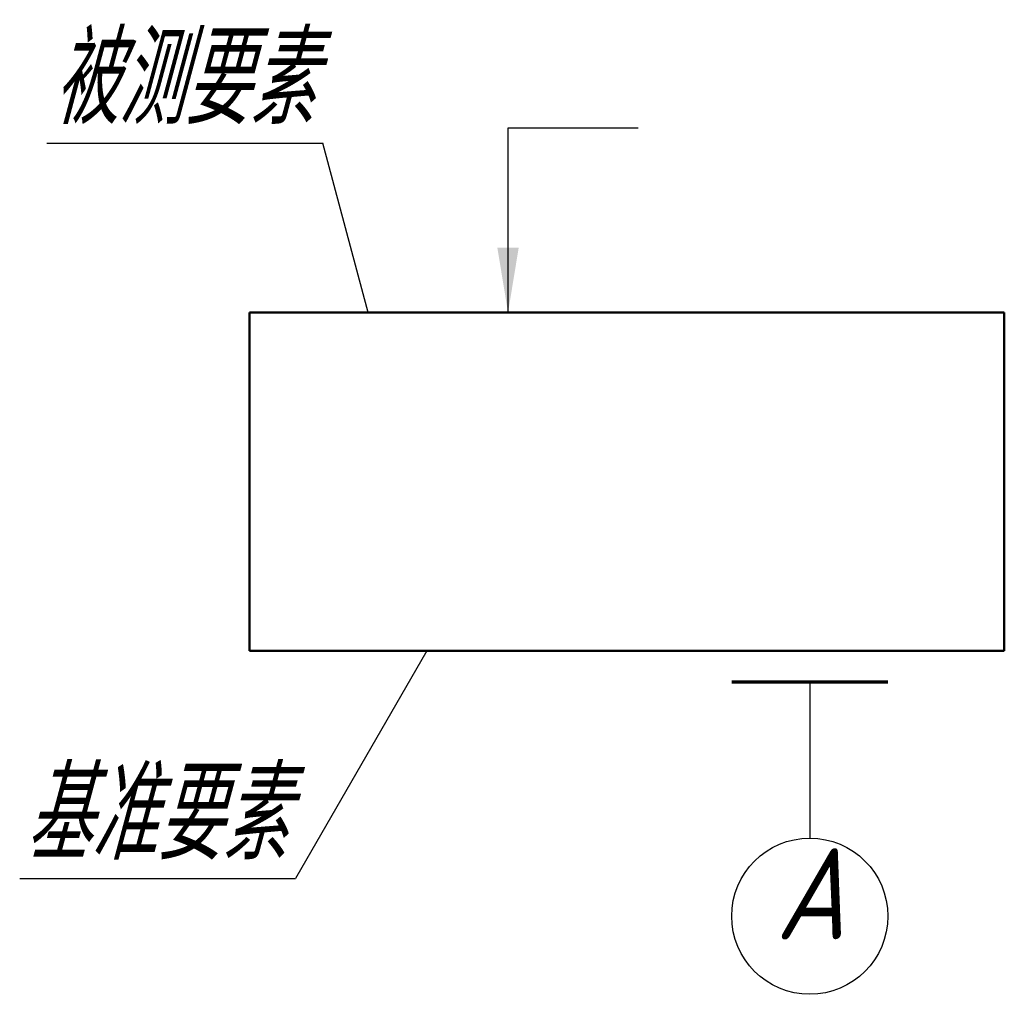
# Model space of a CAD drawing. Header units: millimetres. Extents: x 169.1 to 206.9, y 177.9 to 215.3.
import ezdxf

# ---------------------------------------------------------------- set-up
doc = ezdxf.new("R2010")
doc.units = ezdxf.units.MM
doc.header["$LTSCALE"] = 0.5
doc.layers.add('尺寸层', color=221, linetype='Continuous')
doc.layers.add('符号层', color=7, linetype='Continuous')
doc.layers.add('粗实线层', color=1, linetype='Continuous', lineweight=50)
doc.styles.add('工程字体（斜）', font='gbeitc.shx', dxfattribs={"bigfont": 'gbcbig.shx'})
doc.styles.add('工程斜体', font='gbeitc.shx', dxfattribs={"bigfont": 'gbcbig.shx'})
doc.dimstyles.new('gb35', dxfattribs={"dimtxt": 3.5, "dimasz": 2.5, "dimexe": 2.5, "dimexo": 0, "dimgap": 1, "dimtad": 1, "dimdsep": 46, "dimtxsty": '工程字体（斜）', "dimcen": 0, "dimadec": 0, "dimazin": 0, "dimtfac": 1, "dimtmove": 0, "dimatfit": 3, "dimfxl": 0, "dimarcsym": 0})

# ---------------------------------------------------------------- blocks, each defined once
blk = doc.blocks.new('基准代号')
at = {"layer": '符号层', "lineweight": 70}
blk.add_line((-3, 0), (3, 0), dxfattribs=at)
at = {"layer": '符号层', "lineweight": 25}
for p, q in [((-3, 0), (0, 0)), ((0, 0), (0, -6))]:
    blk.add_line(p, q, dxfattribs=at)
blk.add_circle((0, -9), 3, dxfattribs=at)
at = {"layer": '符号层', "lineweight": 25, "style": '工程字体（斜）'}
blk.add_attdef('A', (-1.323, -9.885), '', height=3.5, dxfattribs=at)
blk = doc.blocks.new('sd')
at = {"layer": '尺寸层', "color": 7, "ltscale": 0.5}
for p, q in [((-61.648, 38.086), (-51.048, 38.086)), ((-49.302, 31.57), (-51.048, 38.086)), ((-47.047, 18.57), (-52.092, 9.832)), ((-62.692, 9.832), (-52.092, 9.832))]:
    blk.add_line(p, q, dxfattribs=at)
at = {"layer": '粗实线层', "color": 7, "ltscale": 0.5}
for p, q in [((-24.855, 31.57), (-53.855, 31.57)), ((-53.855, 31.57), (-53.855, 18.57)), ((-24.855, 18.57), (-24.855, 31.57)), ((-53.855, 18.57), (-24.855, 18.57))]:
    blk.add_line(p, q, dxfattribs=at)
at = {"layer": '尺寸层', "color": 7, "ltscale": 0.5}
blk.add_blockref('基准代号', (-32.331, 17.38), dxfattribs=at).add_auto_attribs({'A': 'A'})
at = {"layer": '尺寸层', "color": 7, "ltscale": 0.5, "char_height": 3.5, "width": 10.33907, "attachment_point": 1, "style": '工程斜体'}
for s, insert in [('被测要素', (-61.469, 42.308)), ('基准要素', (-62.513, 14.054))]:
    blk.add_mtext(s, dxfattribs=dict(at, insert=insert))
at = {"layer": '尺寸层', "color": 7, "ltscale": 0.5}
blk.add_leader([(-43.926, 31.57), (-43.926, 38.666), (-38.926, 38.666)], dimstyle='gb35', override={"dimgap": 1, "dimtad": 0}, dxfattribs=at)

msp = doc.modelspace()

# ---------------------------------------------------------------- block references
at = {"layer": '尺寸层', "color": 7}
msp.add_blockref('sd', (231.775, 172.471), dxfattribs=at)

doc.saveas('drawing.dxf')
